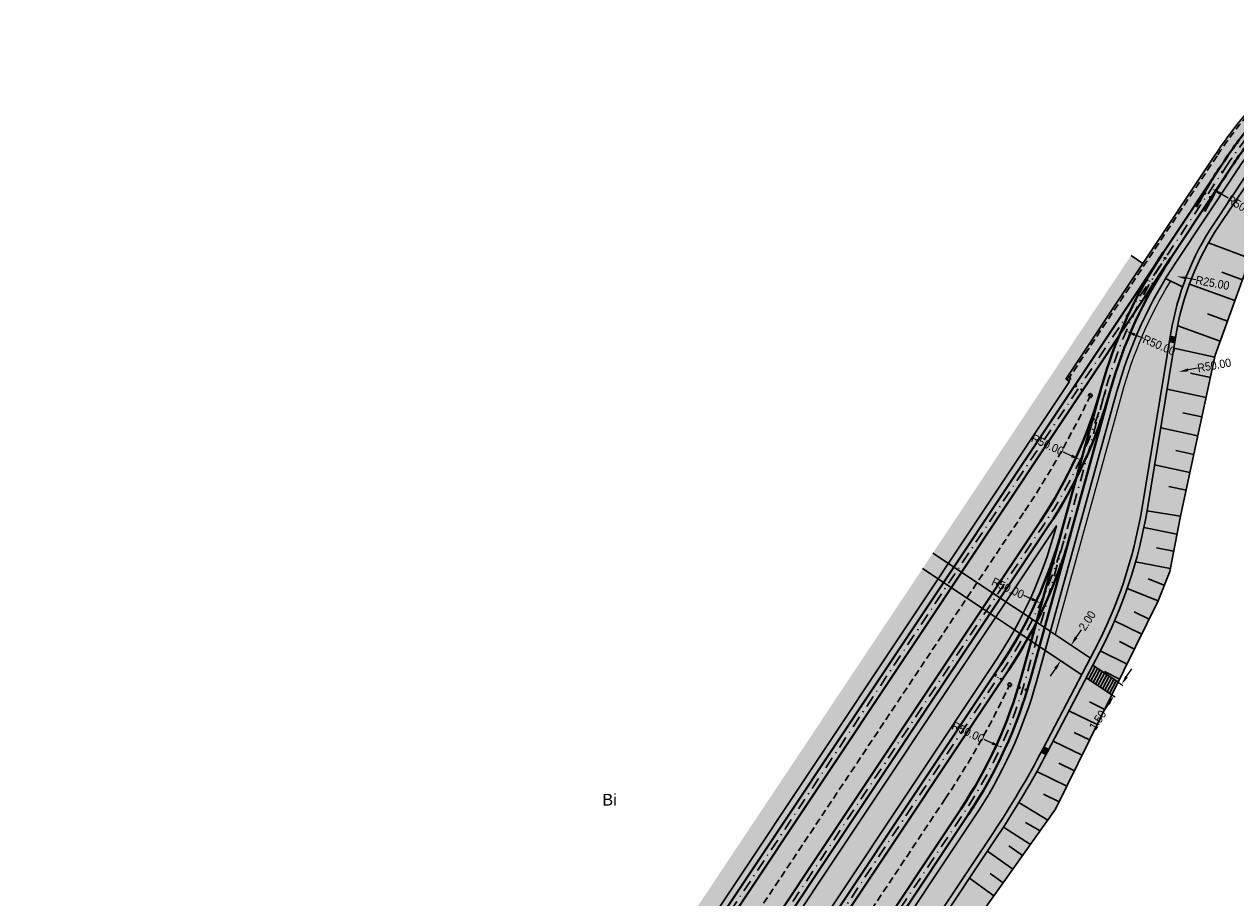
# Model space of a CAD drawing. Header units: metres. Extents: x 6603615 to 6604581, y 5739741 to 5740610.
# Tile 10 of 14: x 6603999 to 6604129, y 5739937 to 5740030. Entities that reach past the tile are written whole.
import ezdxf
from ezdxf.enums import TextEntityAlignment as Align

# ---------------------------------------------------------------- set-up
doc = ezdxf.new("R2010")
doc.units = ezdxf.units.M
doc.linetypes.add('DASHDOT', pattern=[25.4, 12.7, -6.35, 0, -6.35])
doc.linetypes.add('HIDDEN', pattern=[0.375, 0.25, -0.125])
for name, color, linetype, lineweight in [('_działki', 3, 'Continuous', 40), ('HECZ_ZIELEŃ_ZABUDOWA', 73, 'Continuous', 5), ('KRESK_TOR_PP_ZABRUK', 31, 'Continuous', 5), ('M_WPUSTY', 190, 'Continuous', 30), ('OBRZEŻE_BET_8X40', 236, 'Continuous', 30), ('ODW_DRENAZ', 5, 'HIDDEN', 30), ('ODW_DRENAZ_NAJN', 5, 'HIDDEN', 30), ('ODW_SKRZYNKI', 5, 'Continuous', 13), ('OSIE_TORU', 10, 'DASHDOT', 30), ('PROJ. KORYTKO MULDOWE SZER 50 CM', 150, 'Continuous', 30), ('SKARPY', 96, 'Continuous', 30), ('szyny 60R2', 14, 'Continuous', 40), ('T_ODW_ZWROTNIC', 180, 'Continuous', 35), ('zwrotnica R50m', 140, 'Continuous', 40)]:
    doc.layers.add(name, color=color, linetype=linetype, lineweight=lineweight)
for name, color, linetype, lineweight, true_color in [('GESUZY_O', 7, 'Continuous', 18, 0x008000), ('HECZ_CHODNIK_KOSTKA', 7, 'Continuous', 5, 0xfaf9b8), ('HECZ_PŁYTY_BET_50X50', 7, 'Continuous', 5, 0xfaf9b8), ('HECZ_ZIELEN', 7, 'Continuous', 0, 0xd6ffd6)]:
    doc.layers.add(name, color=color, linetype=linetype, lineweight=lineweight, true_color=true_color)
doc.layers.add('KRESK_TOR_KLAS_PODKŁAD', color=38, linetype='Continuous', lineweight=15, transparency=0.55)
doc.layers.add('WYMIARY', color=7, linetype='Continuous')
doc.styles.add('Arial', font='arial.ttf')
doc.styles.add('wym500', font='arial.ttf', dxfattribs={"width": 0.9, "height": 0.9})
doc.dimstyles.new('500', dxfattribs={"dimtxt": 0.9, "dimasz": 1, "dimexe": 0.18, "dimexo": 0, "dimgap": 0.09, "dimtad": 0, "dimzin": 0, "dimdsep": 46, "dimtxsty": 'wym500', "dimcen": 0.25, "dimclrd": 256, "dimclre": 256, "dimclrt": 256, "dimaunit": 2, "dimadec": 7, "dimazin": 0, "dimtfac": 1, "dimtofl": 0, "dimtmove": 0, "dimatfit": 3, "dimfxl": 0.18, "dimtolj": 1, "dimtzin": 0, "dimlwd": -1, "dimlwe": -1, "dimarcsym": 0})
pattern_1 = [(60, (0, 0), (-0.238124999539, 0.412444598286), [0.238125, -0.238125]), (120, (0, 0), (-0.476249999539, 2.66e-10), [0.238125, -0.238125]), (0, (-0.11906, 0.20622), (0.238125, 0.41244459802), [0.238125, -0.238125])]

# ---------------------------------------------------------------- blocks, each defined once
blk = doc.blocks.new('A$C8469fa7e')
at = {"layer": 'GESUZY_O', "color": 3, "linetype": 'Continuous', "lineweight": 30, "style": 'Arial'}
blk.add_text('Bi', height=1.25, rotation=360, dxfattribs=at).set_placement((6604062.01, 5739946.46), align=Align.CENTER)
blk = doc.blocks.new('*D70')
at = {"layer": 'Defpoints', "color": 0, "linetype": 'ByBlock', "transparency": 16777216}
for p in [(6604058.47, 5739973.52), (6604103.94, 5739952.73)]:
    blk.add_point(p, dxfattribs=at)
at = {"layer": 'WYMIARY', "linetype": 'ByBlock', "transparency": 16777216}
blk.add_line((6604102.12, 5739953.56), (6604103.03, 5739953.14), dxfattribs=at)
blk.add_solid([(6604103.1, 5739953.29), (6604102.96, 5739952.99), (6604103.94, 5739952.73)], dxfattribs=at)
at = {"layer": 'WYMIARY', "linetype": 'ByBlock', "transparency": 16777216, "insert": (6604100.44, 5739954.32), "char_height": 0.9, "attachment_point": 5, "rotation": 335.4251, "style": 'wym500'}
blk.add_mtext('\\A1;R50.00', dxfattribs=at)
blk = doc.blocks.new('*D77')
at = {"layer": 'Defpoints', "color": 0, "linetype": 'ByBlock', "transparency": 16777216}
for p in [(6604126.6, 5740012.55), (6604169.56, 5739986.97)]:
    blk.add_point(p, dxfattribs=at)
at = {"layer": 'WYMIARY', "linetype": 'ByBlock', "transparency": 16777216}
blk.add_line((6604128.32, 5740011.53), (6604127.46, 5740012.04), dxfattribs=at)
blk.add_solid([(6604127.55, 5740012.18), (6604127.37, 5740011.9), (6604126.6, 5740012.55)], dxfattribs=at)
at = {"layer": 'WYMIARY', "linetype": 'ByBlock', "transparency": 16777216, "insert": (6604129.9, 5740010.58), "char_height": 0.9, "attachment_point": 5, "rotation": 329.2214, "style": 'wym500'}
blk.add_mtext('\\A1;R50.00', dxfattribs=at)
blk = doc.blocks.new('*D78')
at = {"layer": 'Defpoints', "color": 0, "linetype": 'ByBlock', "transparency": 16777216}
for p in [(6604122.87, 5740003.15), (6604147.46, 5739998.66)]:
    blk.add_point(p, dxfattribs=at)
at = {"layer": 'WYMIARY', "linetype": 'ByBlock', "transparency": 16777216}
blk.add_line((6604124.84, 5740002.8), (6604123.85, 5740002.97), dxfattribs=at)
blk.add_solid([(6604123.88, 5740003.14), (6604123.82, 5740002.81), (6604122.87, 5740003.15)], dxfattribs=at)
at = {"layer": 'WYMIARY', "linetype": 'ByBlock', "transparency": 16777216, "insert": (6604126.65, 5740002.46), "char_height": 0.9, "attachment_point": 5, "rotation": 349.6365, "style": 'wym500'}
blk.add_mtext('\\A1;R25.00', dxfattribs=at)
blk = doc.blocks.new('*D79')
at = {"layer": 'Defpoints', "color": 0, "linetype": 'ByBlock', "transparency": 16777216}
for p in [(6604172.27, 5740001.77), (6604123.05, 5739992.95)]:
    blk.add_point(p, dxfattribs=at)
at = {"layer": 'WYMIARY', "linetype": 'ByBlock', "transparency": 16777216}
blk.add_line((6604125.02, 5739993.31), (6604124.03, 5739993.13), dxfattribs=at)
blk.add_solid([(6604124.01, 5739993.3), (6604124.06, 5739992.97), (6604123.05, 5739992.95)], dxfattribs=at)
at = {"layer": 'WYMIARY', "linetype": 'ByBlock', "transparency": 16777216, "insert": (6604126.83, 5739993.63), "char_height": 0.9, "attachment_point": 5, "rotation": 10.1577, "style": 'wym500'}
blk.add_mtext('\\A1;R50.00', dxfattribs=at)
blk = doc.blocks.new('*D80')
at = {"layer": 'Defpoints', "color": 0, "linetype": 'ByBlock', "transparency": 16777216}
for p in [(6604067.01, 5740004.38), (6604112.45, 5739983.51)]:
    blk.add_point(p, dxfattribs=at)
at = {"layer": 'WYMIARY', "linetype": 'ByBlock', "transparency": 16777216}
blk.add_line((6604110.63, 5739984.35), (6604111.54, 5739983.93), dxfattribs=at)
blk.add_solid([(6604111.61, 5739984.08), (6604111.47, 5739983.78), (6604112.45, 5739983.51)], dxfattribs=at)
at = {"layer": 'WYMIARY', "linetype": 'ByBlock', "transparency": 16777216, "insert": (6604108.96, 5739985.12), "char_height": 0.9, "attachment_point": 5, "rotation": 335.3287, "style": 'wym500'}
blk.add_mtext('\\A1;R50.00', dxfattribs=at)
blk = doc.blocks.new('*D81')
at = {"layer": 'Defpoints', "color": 0, "linetype": 'ByBlock', "transparency": 16777216}
for p in [(6604062.74, 5739988.95), (6604108.21, 5739968.16)]:
    blk.add_point(p, dxfattribs=at)
at = {"layer": 'WYMIARY', "linetype": 'ByBlock', "transparency": 16777216}
blk.add_line((6604106.39, 5739968.99), (6604107.3, 5739968.57), dxfattribs=at)
blk.add_solid([(6604107.37, 5739968.73), (6604107.23, 5739968.42), (6604108.21, 5739968.16)], dxfattribs=at)
at = {"layer": 'WYMIARY', "linetype": 'ByBlock', "transparency": 16777216, "insert": (6604104.71, 5739969.76), "char_height": 0.9, "attachment_point": 5, "rotation": 335.4251, "style": 'wym500'}
blk.add_mtext('\\A1;R50.00', dxfattribs=at)
blk = doc.blocks.new('*D82')
at = {"layer": 'Defpoints', "color": 0, "linetype": 'ByBlock', "transparency": 16777216}
for p in [(6604117.39, 5739997.3), (6604163.39, 5739977.7)]:
    blk.add_point(p, dxfattribs=at)
at = {"layer": 'WYMIARY', "linetype": 'ByBlock', "transparency": 16777216}
blk.add_line((6604119.23, 5739996.51), (6604118.31, 5739996.91), dxfattribs=at)
blk.add_solid([(6604118.37, 5739997.06), (6604118.24, 5739996.75), (6604117.39, 5739997.3)], dxfattribs=at)
at = {"layer": 'WYMIARY', "linetype": 'ByBlock', "transparency": 16777216, "insert": (6604120.92, 5739995.79), "char_height": 0.9, "attachment_point": 5, "rotation": 336.9213, "style": 'wym500'}
blk.add_mtext('\\A1;R50.00', dxfattribs=at)
blk = doc.blocks.new('zwr50')
at = {"layer": 'T_ODW_ZWROTNIC'}
for centre in [(-2.99, 1.61), (-2.66, 2.27), (-0.13, 0.63)]:
    blk.add_circle(centre, 0.06, dxfattribs=at)
at = {"layer": 'zwrotnica R50m'}
for p, q in [((0.45, 0.89), (-4, 3.16)), ((0, 0), (-4.45, 2.27))]:
    blk.add_line(p, q, dxfattribs=at)
for radius in [50.5, 49.5]:
    blk.add_arc((-22.5, -44.09), radius, 62.9595, 68.7469, dxfattribs=at)
blk = doc.blocks.new('skrzynka-odw-szyny')
blk.add_lwpolyline([(0.07, 0.21), (0.07, 0), (-0.08, 0), (-0.08, 0.21)], close=True)
at = {"linetype": 'HIDDEN', "ltscale": 0.2}
blk.add_circle((0, 0.07), 0.054, dxfattribs=at)
blk = doc.blocks.new('WPUST')
at = {"layer": 'M_WPUSTY'}
h = blk.add_hatch(color=256, dxfattribs=at)
h.dxf.hatch_style = 1
h.paths.add_polyline_path([(0.54, 0.48), (-0.06, 0.4), (0, 0), (0.59, 0.08)])
blk.add_lwpolyline([(0.54, 0.48), (-0.06, 0.4), (0, 0), (0.59, 0.08), (0.54, 0.48)], close=True, dxfattribs=at)
blk = doc.blocks.new('*D252')
at = {"layer": 'Defpoints', "color": 0, "linetype": 'ByBlock', "transparency": 16777216}
for p in [(6604111.48, 5739963.64), (6604111.77, 5739963.44), (6604110.66, 5739961.78)]:
    blk.add_point(p, dxfattribs=at)
at = {"layer": 'WYMIARY', "linetype": 'ByBlock', "transparency": 16777216}
for p, q in [((6604112.03, 5739964.47), (6604112.59, 5739965.3)), ((6604111.77, 5739963.44), (6604111.33, 5739963.74)), ((6604110.66, 5739961.78), (6604110.22, 5739962.07)), ((6604109.82, 5739961.14), (6604109.26, 5739960.31))]:
    blk.add_line(p, q, dxfattribs=at)
for points in [[(6604111.89, 5739964.56), (6604112.17, 5739964.38), (6604111.48, 5739963.64)], [(6604109.68, 5739961.23), (6604109.95, 5739961.05), (6604110.37, 5739961.97)]]:
    blk.add_solid(points, dxfattribs=at)
at = {"layer": 'WYMIARY', "linetype": 'ByBlock', "transparency": 16777216, "insert": (6604113.22, 5739966.26), "char_height": 0.9, "attachment_point": 5, "rotation": 56.3277, "style": 'wym500'}
blk.add_mtext('\\A1;2.00', dxfattribs=at)
blk = doc.blocks.new('*D253')
at = {"layer": 'Defpoints', "color": 0, "linetype": 'ByBlock', "transparency": 16777216}
for p in [(6604116.52, 5739959.68), (6604115.69, 5739958.43), (6604116.06, 5739958.19)]:
    blk.add_point(p, dxfattribs=at)
at = {"layer": 'WYMIARY', "linetype": 'ByBlock', "transparency": 16777216}
for p, q in [((6604117.44, 5739960.27), (6604118, 5739961.1)), ((6604116.52, 5739959.68), (6604117.04, 5739959.33)), ((6604115.69, 5739958.43), (6604116.21, 5739958.09)), ((6604115.5, 5739957.35), (6604114.95, 5739956.52))]:
    blk.add_line(p, q, dxfattribs=at)
for points in [[(6604117.3, 5739960.36), (6604117.58, 5739960.17), (6604116.89, 5739959.43)], [(6604115.36, 5739957.45), (6604115.64, 5739957.26), (6604116.06, 5739958.19)]]:
    blk.add_solid(points, dxfattribs=at)
at = {"layer": 'WYMIARY', "linetype": 'ByBlock', "transparency": 16777216, "insert": (6604114.34, 5739955.6), "char_height": 0.9, "attachment_point": 5, "rotation": 56.3277, "style": 'wym500'}
blk.add_mtext('\\A1;1.50', dxfattribs=at)

msp = doc.modelspace()

# ---------------------------------------------------------------- hatches: boundary and pattern name
at = {"layer": 'HECZ_CHODNIK_KOSTKA'}
h = msp.add_hatch(color=256, dxfattribs=at)
h.dxf.hatch_style = 1
h.paths.add_polyline_path([(6604126.815, 5740008.839), (6604130.25, 5740013.994, -0.0261859), (6604133.232, 5740017.999, -0.2421184), (6604152.332, 5740026.149, -0.0261859), (6604157.287, 5740025.531), (6604161.83, 5740024.72, -0.0261875), (6604166.692, 5740023.587, -0.3230478), (6604184.517, 5740000.838, -0.0261874), (6604184.454, 5739995.845), (6604184.302, 5739993.517, 0.0586364), (6604184.939, 5739981.309), (6604186.739, 5739970.772, -0.0586364), (6604187.32, 5739959.638), (6604186.602, 5739948.609), (6604187.699, 5739948.538), (6604188.418, 5739959.567, 0.0586364), (6604187.824, 5739970.958), (6604186.023, 5739981.494, -0.0586364), (6604185.4, 5739993.446), (6604185.552, 5739995.774, 0.0261874), (6604185.616, 5740000.881, 0.3230477), (6604166.998, 5740024.644, 0.0261875), (6604162.023, 5740025.803), (6604157.48, 5740026.613, 0.0261859), (6604152.411, 5740027.246, 0.2421184), (6604132.385, 5740018.701, 0.0261859), (6604129.334, 5740014.604), (6604128.946, 5740014.022), (6604122.773, 5740004.755, 0.011105), (6604121.611, 5740002.925), (6604123.443, 5740002.052, -0.0634078)])
h = msp.add_hatch(color=256, dxfattribs=at)
h.dxf.hatch_style = 1
h.paths.add_polyline_path([(6604113.809, 5739961.485), (6604113.109, 5739960.149), (6604115.852, 5739958.321), (6604116.521, 5739959.678)])
at = {"layer": 'HECZ_PŁYTY_BET_50X50'}
h = msp.add_hatch(color=256, dxfattribs=at)
h.dxf.hatch_style = 1
edge = h.paths.add_edge_path()
edge.add_line((6604109.264, 5739965.113), (6604109.772, 5739964.775))
edge.add_line((6604109.772, 5739964.775), (6604116.914, 5739990.567))
edge.add_arc((6604163.383, 5739977.699), 48.218, 148.80434, 164.5229, ccw=False)
edge.add_line((6604122.137, 5740002.675), (6604121.611, 5740002.925))
edge.add_arc((6604163.385, 5739977.699), 48.8, 148.87268, 164.52257)
edge.add_line((6604116.355, 5739990.721), (6604109.264, 5739965.113))
h = msp.add_hatch(color=256, dxfattribs=at)
h.dxf.hatch_style = 1
h.paths.add_polyline_path([(6604109.374, 5739974.579, 0.007208), (6604109.769, 5739975.93), (6604109.908, 5739976.432, -0.0025414), (6604109.621, 5739975.997), (6604104.49, 5739968.294), (6604104.972, 5739967.973)])
h = msp.add_hatch(color=256, dxfattribs=at)
h.dxf.hatch_style = 1
h.paths.add_polyline_path([(6604109.374, 5739974.579, 0.007208), (6604109.769, 5739975.93), (6604109.908, 5739976.432, -0.0025414), (6604109.621, 5739975.997), (6604104.49, 5739968.294), (6604104.972, 5739967.973)])
h = msp.add_hatch(color=256, dxfattribs=at)
h.dxf.hatch_style = 1
h.paths.add_polyline_path([(6604098.331, 5739972.397), (6604096.667, 5739973.506), (6604095.558, 5739971.842), (6604097.222, 5739970.733)])
h = msp.add_hatch(color=256, dxfattribs=at)
h.dxf.hatch_style = 1
h.paths.add_polyline_path([(6604106.35, 5739967.055), (6604104.49, 5739968.294), (6604103.381, 5739966.63), (6604105.411, 5739965.277, 0.0103003)])
h = msp.add_hatch(color=256, dxfattribs=at)
h.dxf.hatch_style = 1
h.paths.add_polyline_path([(6604103.863, 5739966.308), (6604103.381, 5739966.63), (6604042.423, 5739875.131), (6604042.988, 5739874.934)])
h = msp.add_hatch(color=256, dxfattribs=at)
h.dxf.hatch_style = 1
h.paths.add_polyline_path([(6604103.863, 5739966.308), (6604103.381, 5739966.63), (6604042.423, 5739875.131), (6604042.988, 5739874.934)])
h = msp.add_hatch(color=256, dxfattribs=at)
h.dxf.hatch_style = 1
h.paths.add_polyline_path([(6604109.264, 5739965.113), (6604108.702, 5739963.085), (6604112.623, 5739960.472), (6604113.557, 5739962.253)])
h = msp.add_hatch(color=256, dxfattribs=at)
h.dxf.hatch_style = 1
h.paths.add_polyline_path([(6604101.558, 5739944.811, 0.0795573), (6604108.367, 5739959.702), (6604109.21, 5739962.746), (6604108.702, 5739963.085), (6604107.809, 5739959.857, -0.0795573), (6604101.075, 5739945.133), (6604052.176, 5739871.734), (6604052.741, 5739871.537)])
at = {"layer": 'HECZ_ZIELEN'}
h = msp.add_hatch(color=256, dxfattribs=at)
h.dxf.hatch_style = 1
edge = h.paths.add_edge_path()
edge.add_line((6604130.686, 5740005.061), (6604136.567, 5740012.774))
edge.add_line((6604136.567, 5740012.774), (6604148.379, 5740018.721))
edge.add_line((6604148.379, 5740018.721), (6604154.299, 5740018.762))
edge.add_line((6604154.299, 5740018.762), (6604165.062, 5740017.009))
edge.add_line((6604165.062, 5740017.009), (6604173.037, 5740012.601))
edge.add_line((6604173.037, 5740012.601), (6604179.465, 5740004.812))
edge.add_line((6604179.465, 5740004.812), (6604180.024, 5739987.332))
edge.add_line((6604180.024, 5739987.332), (6604181.283, 5739978.84))
edge.add_line((6604181.283, 5739978.84), (6604184.389, 5739970.044))
edge.add_line((6604184.389, 5739970.044), (6604186.835, 5739963.509))
edge.add_arc((6604139.721, 5739962.738), 47.12, 0.9368, 9.69659)
edge.add_line((6604186.168, 5739970.675), (6604184.367, 5739981.211))
edge.add_arc((6604236.492, 5739990.118), 52.88, 176.27349, 189.69659, ccw=False)
edge.add_line((6604183.724, 5739993.555), (6604183.875, 5739995.883))
edge.add_arc((6604136.855, 5739998.945), 47.12, 356.27349, 362.27459)
edge.add_arc((6604159.837, 5739999.858), 24.12, 2.27459, 73.48189)
edge.add_arc((6604153.454, 5739977.764), 47.117, 73.67904, 79.88593)
edge.add_line((6604161.728, 5740024.149), (6604157.186, 5740024.959))
edge.add_arc((6604148.911, 5739978.572), 47.12, 79.88593, 85.98861)
edge.add_arc((6604150.704, 5740003.507), 22.12, 86.10263, 140.32769)
edge.add_arc((6604169.947, 5739987.548), 47.12, 140.32769, 146.3277)
edge.add_line((6604130.732, 5740013.673), (6604130.344, 5740013.09))
edge.add_line((6604130.344, 5740013.09), (6604127.298, 5740008.517))
edge.add_arc((6604151.782, 5739992.206), 29.42, 146.3277, 170.61228)
edge.add_line((6604122.756, 5739997.005), (6604119.627, 5739978.078))
edge.add_arc((6604069.724, 5739986.329), 50.58, 332.3398, 350.61228, ccw=False)
edge.add_line((6604114.524, 5739962.848), (6604113.809, 5739961.485))
edge.add_line((6604113.809, 5739961.485), (6604116.521, 5739959.678))
edge.add_line((6604116.521, 5739959.678), (6604120.817, 5739968.401))
edge.add_line((6604120.817, 5739968.401), (6604122.117, 5739971.86))
edge.add_line((6604122.117, 5739971.86), (6604123.202, 5739977.46))
edge.add_line((6604123.202, 5739977.46), (6604126.94, 5739994.735))
edge.add_line((6604126.94, 5739994.735), (6604130.686, 5740005.061))
h = msp.add_hatch(color=256, dxfattribs=at)
h.dxf.hatch_style = 1
edge = h.paths.add_edge_path()
edge.add_line((6604109.813, 5739946.059), (6604115.852, 5739958.321))
edge.add_line((6604115.852, 5739958.321), (6604113.109, 5739960.149))
edge.add_line((6604113.109, 5739960.149), (6604108.954, 5739952.221))
edge.add_arc((6604019.868, 5739998.913), 100.58, 326.32769, 332.3398, ccw=False)
edge.add_line((6604103.573, 5739943.147), (6604062.309, 5739881.209))
edge.add_line((6604062.309, 5739881.209), (6604073.129, 5739894.853))
edge.add_line((6604073.129, 5739894.853), (6604079.702, 5739903.98))
edge.add_line((6604079.702, 5739903.98), (6604094.169, 5739924.053))
edge.add_line((6604094.169, 5739924.053), (6604109.813, 5739946.059))
at = {"layer": 'HECZ_ZIELEŃ_ZABUDOWA'}
h = msp.add_hatch(color=256, dxfattribs=at)
h.dxf.hatch_style = 1
h.paths.add_polyline_path([(6604111.311, 5739991.881), (6604110.92, 5739992.141), (6604119.183, 5740004.543), (6604117.91, 5740005.392), (6604096.667, 5739973.506), (6604098.331, 5739972.397)])
h = msp.add_hatch(color=256, dxfattribs=at)
h.dxf.hatch_style = 1
edge = h.paths.add_edge_path()
edge.add_arc((6604069.724, 5739986.329), 50, 332.3398, 350.61228)
edge.add_line((6604119.054, 5739978.173), (6604122.183, 5739997.099))
edge.add_arc((6604151.782, 5739992.206), 30, 160.84026, 170.61228, ccw=False)
edge.add_line((6604123.443, 5740002.052), (6604122.137, 5740002.675))
edge.add_arc((6604163.385, 5739977.699), 48.22, 148.80467, 164.52257)
edge.add_line((6604116.914, 5739990.567), (6604109.772, 5739964.775))
edge.add_line((6604109.772, 5739964.775), (6604113.557, 5739962.253))
edge.add_line((6604113.557, 5739962.253), (6604114.01, 5739963.117))
h = msp.add_hatch(color=256, dxfattribs=at)
h.dxf.hatch_style = 1
h.paths.add_polyline_path([(6604106.35, 5739967.055, 0.0416158), (6604109.374, 5739974.579), (6604104.972, 5739967.973)])
h = msp.add_hatch(color=256, dxfattribs=at)
h.dxf.hatch_style = 1
h.paths.add_polyline_path([(6604106.35, 5739967.055, 0.0416158), (6604109.374, 5739974.579), (6604104.972, 5739967.973)])
h = msp.add_hatch(color=256, dxfattribs=at)
h.dxf.hatch_style = 1
edge = h.paths.add_edge_path()
edge.add_line((6604097.222, 5739970.733), (6604095.558, 5739971.842))
edge.add_line((6604095.558, 5739971.842), (6604036.353, 5739882.975))
edge.add_line((6604036.353, 5739882.975), (6604033.317, 5739878.303))
edge.add_line((6604033.317, 5739878.303), (6604035.605, 5739877.505))
edge.add_arc((6604081.459, 5739854.727), 51.2, 146.32769, 153.58409, ccw=False)
edge.add_line((6604038.85, 5739883.115), (6604097.222, 5739970.733))
h = msp.add_hatch(color=256, dxfattribs=at)
h.dxf.hatch_style = 1
h.paths.add_polyline_path([(6604103.351, 5739961.896, 0.0202933), (6604105.411, 5739965.277), (6604103.863, 5739966.308), (6604042.988, 5739874.934), (6604045.833, 5739873.943, -0.0469033), (6604050.378, 5739882.382)])
h = msp.add_hatch(color=256, dxfattribs=at)
h.dxf.hatch_style = 1
h.paths.add_polyline_path([(6604103.351, 5739961.896, 0.0202933), (6604105.411, 5739965.277), (6604103.863, 5739966.308), (6604042.988, 5739874.934), (6604045.833, 5739873.943, -0.0469033), (6604050.378, 5739882.382)])
h = msp.add_hatch(color=256, dxfattribs=at)
h.dxf.hatch_style = 1
edge = h.paths.add_edge_path()
edge.add_arc((6604019.868, 5739998.913), 100, 326.32769, 332.3398)
edge.add_line((6604108.44, 5739952.49), (6604112.623, 5739960.472))
edge.add_line((6604112.623, 5739960.472), (6604109.21, 5739962.746))
edge.add_line((6604109.21, 5739962.746), (6604108.367, 5739959.702))
edge.add_arc((6604058.465, 5739973.52), 51.78, 326.32769, 344.52257, ccw=False)
edge.add_line((6604101.558, 5739944.811), (6604052.741, 5739871.537))
edge.add_line((6604052.741, 5739871.537), (6604054.711, 5739870.851))
edge.add_line((6604054.711, 5739870.851), (6604061.074, 5739880.401))
edge.add_line((6604061.074, 5739880.401), (6604103.091, 5739943.469))
at = {"layer": 'KRESK_TOR_KLAS_PODKŁAD'}
h = msp.add_hatch(dxfattribs=at)
h.set_pattern_fill('TRIANG', color=256, scale=0.05)
h.set_pattern_definition(pattern_1)
edge = h.paths.add_edge_path()
edge.add_arc((6604163.385, 5739977.699), 48.8, 146.32769, 164.52257, ccw=False)
edge.add_line((6604122.773, 5740004.755), (6604128.946, 5740014.022))
edge.add_line((6604128.946, 5740014.022), (6604129.334, 5740014.604))
edge.add_arc((6604169.947, 5739987.548), 48.8, 140.32769, 146.3277, ccw=False)
edge.add_line((6604132.385, 5740018.701), (6604130.176, 5740020.533))
edge.add_arc((6604169.947, 5739987.548), 51.67, 140.32769, 146.32769)
edge.add_line((6604126.946, 5740016.196), (6604110.92, 5739992.141))
edge.add_line((6604110.92, 5739992.141), (6604111.311, 5739991.881))
edge.add_line((6604111.311, 5739991.881), (6604098.331, 5739972.397))
edge.add_line((6604098.331, 5739972.397), (6604104.49, 5739968.294))
edge.add_line((6604104.49, 5739968.294), (6604109.621, 5739975.997))
edge.add_arc((6604067.012, 5740004.385), 51.2, 326.32769, 326.91013)
edge.add_line((6604109.908, 5739976.432), (6604109.769, 5739975.93))
edge.add_arc((6604062.738, 5739988.952), 48.8, 333.33851, 344.52257, ccw=False)
edge.add_line((6604106.35, 5739967.055), (6604109.264, 5739965.113))
edge.add_line((6604109.264, 5739965.113), (6604116.355, 5739990.721))
h = msp.add_hatch(dxfattribs=at)
h.set_pattern_fill('TRIANG', color=256, scale=0.05)
h.set_pattern_definition(pattern_1)
edge = h.paths.add_edge_path()
edge.add_arc((6604081.459, 5739854.727), 51.2, 146.32769, 153.58409)
edge.add_line((6604035.605, 5739877.505), (6604042.423, 5739875.131))
edge.add_line((6604042.423, 5739875.131), (6604103.381, 5739966.63))
edge.add_line((6604103.381, 5739966.63), (6604097.222, 5739970.733))
edge.add_line((6604097.222, 5739970.733), (6604038.85, 5739883.115))
h = msp.add_hatch(dxfattribs=at)
h.set_pattern_fill('TRIANG', color=256, scale=0.05)
h.set_pattern_definition(pattern_1)
edge = h.paths.add_edge_path()
edge.add_arc((6604092.987, 5739853.995), 51.2, 146.32769, 157.06926)
edge.add_line((6604045.833, 5739873.943), (6604052.176, 5739871.734))
edge.add_line((6604052.176, 5739871.734), (6604101.075, 5739945.133))
edge.add_arc((6604058.465, 5739973.52), 51.2, 326.32769, 344.52257)
edge.add_line((6604107.809, 5739959.857), (6604108.702, 5739963.085))
edge.add_line((6604108.702, 5739963.085), (6604105.411, 5739965.277))
edge.add_arc((6604062.738, 5739988.952), 48.8, 326.32769, 330.97795, ccw=False)
edge.add_line((6604103.351, 5739961.896), (6604050.378, 5739882.382))
at = {"layer": 'KRESK_TOR_PP_ZABRUK'}
h = msp.add_hatch(color=256, dxfattribs=at)
h.dxf.hatch_style = 1
h.paths.add_polyline_path([(6604098.331, 5739972.397), (6604097.222, 5739970.733), (6604103.381, 5739966.63), (6604104.49, 5739968.294)])
h = msp.add_hatch(color=256, dxfattribs=at)
h.dxf.hatch_style = 1
h.paths.add_polyline_path([(6604109.264, 5739965.113), (6604106.35, 5739967.055, -0.0103003), (6604105.411, 5739965.277), (6604108.702, 5739963.085)])
at = {"layer": 'PROJ. KORYTKO MULDOWE SZER 50 CM', "linetype": 'ByBlock'}
h = msp.add_hatch(color=256, dxfattribs=at)
h.dxf.hatch_style = 1
h.paths.add_polyline_path([(6604119.627, 5739978.078), (6604122.756, 5739997.005, -0.1063599), (6604127.298, 5740008.517), (6604130.344, 5740013.09), (6604130.732, 5740013.673, -0.0261859), (6604133.678, 5740017.629, -0.2421184), (6604152.291, 5740025.57, -0.0261859), (6604157.185, 5740024.96), (6604161.728, 5740024.149, -0.0261875), (6604166.531, 5740023.03, -0.3230478), (6604183.938, 5740000.815, -0.0261874), (6604183.875, 5739995.883), (6604183.724, 5739993.555, 0.0586364), (6604184.367, 5739981.211), (6604186.168, 5739970.675, -0.0382404), (6604186.835, 5739963.509), (6604187.414, 5739963.518, 0.0382404), (6604186.739, 5739970.772), (6604184.939, 5739981.309, -0.0586364), (6604184.302, 5739993.517), (6604184.454, 5739995.845, 0.0261874), (6604184.517, 5740000.838, 0.3230478), (6604166.692, 5740023.587, 0.0261875), (6604161.83, 5740024.72), (6604157.287, 5740025.531, 0.0261859), (6604152.332, 5740026.149, 0.2421184), (6604133.232, 5740017.999, 0.0261859), (6604130.25, 5740013.994), (6604126.815, 5740008.839, 0.1063599), (6604122.183, 5739997.099), (6604119.054, 5739978.173, -0.0798981), (6604114.01, 5739963.117), (6604108.44, 5739952.49, -0.0262388), (6604103.091, 5739943.469), (6604061.826, 5739881.531), (6604062.309, 5739881.209), (6604103.573, 5739943.147, 0.0262388), (6604108.954, 5739952.221), (6604114.524, 5739962.848, 0.0798981)])

# ---------------------------------------------------------------- linework, layer by layer
at = {"layer": 'HECZ_PŁYTY_BET_50X50', "flags": 128}
msp.add_lwpolyline([(6604122.137, 5740002.675, 0.06869), (6604116.914, 5739990.567), (6604109.772, 5739964.775)], format="xyb", dxfattribs=at)
at = {"layer": 'OBRZEŻE_BET_8X40', "flags": 128}
for points in [[(6604189.945, 5739975.582), (6604188.852, 5739981.978, -0.0586364), (6604188.264, 5739993.259), (6604188.416, 5739995.587, 0.0261874), (6604188.484, 5740000.995, 0.3230495), (6604167.794, 5740027.401, 0.0261859), (6604162.527, 5740028.628), (6604157.984, 5740029.439, 0.0261859), (6604152.617, 5740030.109, 0.2421184), (6604130.176, 5740020.533, 0.0261859), (6604126.946, 5740016.196), (6604110.92, 5739992.141)], [(6604128.946, 5740014.022), (6604129.334, 5740014.604, -0.0261859), (6604132.385, 5740018.701, -0.2421184), (6604152.411, 5740027.246, -0.0261859), (6604157.48, 5740026.613), (6604162.023, 5740025.803, -0.0261859), (6604166.998, 5740024.644, -0.3230495), (6604185.616, 5740000.881, -0.0261874), (6604185.552, 5739995.774), (6604185.4, 5739993.446, 0.0586364), (6604186.023, 5739981.494), (6604187.824, 5739970.958, -0.0586364), (6604188.418, 5739959.567), (6604187.699, 5739948.538)], [(6604030.198, 5739838.994, 0.0810475), (6604037.192, 5739845.087, 0.0261859), (6604040.556, 5739849.603), (6604061.074, 5739880.401), (6604103.091, 5739943.469, 0.0262388), (6604108.44, 5739952.49), (6604114.01, 5739963.117, 0.0798981), (6604119.054, 5739978.173), (6604122.183, 5739997.099, -0.1063599), (6604126.815, 5740008.839), (6604130.25, 5740013.994, -0.0261859), (6604133.232, 5740017.999, -0.2421184), (6604152.332, 5740026.149, -0.0261859), (6604157.287, 5740025.531), (6604161.83, 5740024.72, -0.0261859), (6604166.692, 5740023.587, -0.3230495), (6604184.517, 5740000.838, -0.0261874), (6604184.454, 5739995.845), (6604184.302, 5739993.517, 0.0586364), (6604184.939, 5739981.309), (6604186.739, 5739970.772, -0.0586364), (6604187.32, 5739959.638), (6604186.602, 5739948.609)], [(6604128.946, 5740014.022), (6604122.773, 5740004.755, 0.0795573), (6604116.355, 5739990.721), (6604107.809, 5739959.857, -0.0795573), (6604101.075, 5739945.133), (6604038.392, 5739851.045, -0.0261859), (6604035.191, 5739846.746, -0.1208395), (6604025.164, 5739839.314)], [(6604111.311, 5739991.881), (6604038.85, 5739883.115, 0.0732714), (6604032.473, 5739869.62)], [(6604044.001, 5739868.887, -0.0732737), (6604050.378, 5739882.382), (6604103.351, 5739961.896, 0.0795573), (6604109.769, 5739975.93), (6604109.908, 5739976.432, -0.0025413), (6604109.621, 5739975.997), (6604026.864, 5739851.778, -0.0261859), (6604023.663, 5739847.479, -0.1189775), (6604013.813, 5739840.122)]]:
    msp.add_lwpolyline(points, format="xyb", dxfattribs=at)
for points in [[(6604119.183, 5740004.543), (6604117.91, 5740005.392)], [(6604121.611, 5740002.925), (6604123.443, 5740002.052)], [(6604111.311, 5739991.881), (6604110.92, 5739992.141)], [(6604096.667, 5739973.506), (6604098.331, 5739972.397)], [(6604098.331, 5739972.397), (6604104.49, 5739968.294)], [(6604097.222, 5739970.733), (6604095.558, 5739971.842)], [(6604097.222, 5739970.733), (6604103.381, 5739966.63)], [(6604104.49, 5739968.294), (6604106.35, 5739967.055)], [(6604106.35, 5739967.055), (6604109.264, 5739965.113)], [(6604105.411, 5739965.277), (6604103.381, 5739966.63)], [(6604108.702, 5739963.085), (6604105.411, 5739965.277)], [(6604109.264, 5739965.113), (6604113.557, 5739962.253)], [(6604112.623, 5739960.472), (6604108.702, 5739963.085)], [(6604113.809, 5739961.485), (6604113.109, 5739960.149)], [(6604114.06, 5739961.317), (6604113.36, 5739959.981)], [(6604114.311, 5739961.15), (6604113.611, 5739959.814)], [(6604113.809, 5739961.485), (6604116.521, 5739959.678)], [(6604114.562, 5739960.983), (6604113.862, 5739959.647)], [(6604114.813, 5739960.816), (6604114.113, 5739959.48)], [(6604115.064, 5739960.648), (6604114.364, 5739959.312)], [(6604115.315, 5739960.481), (6604114.615, 5739959.145)], [(6604113.109, 5739960.149), (6604115.852, 5739958.321)], [(6604115.566, 5739960.314), (6604114.866, 5739958.978)], [(6604115.817, 5739960.147), (6604115.117, 5739958.811)], [(6604116.068, 5739959.979), (6604115.368, 5739958.643)], [(6604116.319, 5739959.812), (6604115.619, 5739958.476)]]:
    msp.add_lwpolyline(points, dxfattribs=at)
at = {"layer": 'ODW_DRENAZ', "ltscale": 3}
for points in [[(6604189.28, 5739978.169), (6604188.635, 5739981.941, -0.0586364), (6604188.044, 5739993.273), (6604188.196, 5739995.601, 0.0261874), (6604188.264, 5740000.987, 0.3230495), (6604167.733, 5740027.19, 0.0261859), (6604162.488, 5740028.412), (6604157.945, 5740029.222, 0.0261859), (6604152.601, 5740029.889, 0.2421184), (6604130.345, 5740020.393, 0.0261859), (6604127.129, 5740016.074), (6604111.225, 5739992.202)], [(6604035.026, 5739868.843, -0.0340246), (6604041.097, 5739879.815), (6604106.542, 5739978.049, 0.0356641), (6604113.55, 5739990.39)], [(6604104.898, 5739959.405, -0.0386787), (6604097.996, 5739947.184), (6604052.625, 5739879.082, 0.0340124), (6604046.554, 5739868.11)]]:
    msp.add_lwpolyline(points, format="xyb", dxfattribs=at)
at = {"layer": 'ODW_DRENAZ', "ltscale": 0.1}
for centre in [(6604113.55, 5739990.39), (6604104.898, 5739959.405)]:
    msp.add_circle(centre, 0.212, dxfattribs=at)
at = {"layer": 'ODW_DRENAZ', "ltscale": 0.5}
for centre in [(6604113.55, 5739990.39), (6604104.898, 5739959.405)]:
    msp.add_circle(centre, 0.158, dxfattribs=at)
at = {"layer": 'ODW_DRENAZ_NAJN', "ltscale": 0.1}
msp.add_circle((6604111.225, 5739992.202), 0.212, dxfattribs=at)
at = {"layer": 'ODW_DRENAZ_NAJN', "ltscale": 0.5}
msp.add_circle((6604111.225, 5739992.202), 0.158, dxfattribs=at)
at = {"layer": 'OSIE_TORU', "ltscale": 0.1, "flags": 128}
for points in [[(6604189.615, 5739959.489, 0.0586364), (6604189.006, 5739971.16), (6604187.206, 5739981.696, -0.0586364), (6604186.597, 5739993.368), (6604186.749, 5739995.696, 0.0261874), (6604186.815, 5740000.929, 0.3230495), (6604167.331, 5740025.797, 0.0261859), (6604162.234, 5740026.984), (6604157.691, 5740027.795, 0.0261859), (6604152.497, 5740028.443, 0.2421184), (6604131.461, 5740019.467, 0.0261859), (6604128.336, 5740015.27)], [(6604026.697, 5739853.691, 0.0795573), (6604033.273, 5739868.07, -0.0795573), (6604039.848, 5739882.45), (6604128.336, 5740015.27)], [(6604010.822, 5739838.552, 0.0261859), (6604016.056, 5739838.494, 0.2123931), (6604034.267, 5739847.513, 0.0261859), (6604037.393, 5739851.71), (6604100.076, 5739945.798, 0.0795573), (6604106.652, 5739960.177), (6604115.198, 5739991.042, -0.0795573), (6604121.774, 5740005.421)], [(6603999.295, 5739839.284, 0.0261859), (6604004.528, 5739839.226, 0.2123931), (6604022.74, 5739848.245, 0.0261859), (6604025.865, 5739852.443), (6604108.623, 5739976.662, 0.0795573), (6604115.198, 5739991.042)], [(6604038.225, 5739852.959, 0.0795573), (6604044.801, 5739867.338, -0.0795573), (6604051.376, 5739881.717), (6604104.35, 5739961.23, 0.0795573), (6604110.925, 5739975.61)]]:
    msp.add_lwpolyline(points, format="xyb", dxfattribs=at)
at = {"layer": 'PROJ. KORYTKO MULDOWE SZER 50 CM'}
msp.add_lwpolyline([(6604061.826, 5739881.531), (6604062.309, 5739881.209), (6604103.573, 5739943.147, 0.0262388), (6604108.954, 5739952.221), (6604114.524, 5739962.848, 0.0798981), (6604119.627, 5739978.078), (6604122.756, 5739997.005, -0.1063599), (6604127.298, 5740008.517), (6604130.344, 5740013.09), (6604130.732, 5740013.673, -0.0261859), (6604133.678, 5740017.629, -0.2421184), (6604152.291, 5740025.57, -0.0261859), (6604157.185, 5740024.96), (6604161.728, 5740024.149, -0.0261859), (6604166.531, 5740023.03, -0.3230495), (6604183.938, 5740000.815, -0.0261874), (6604183.875, 5739995.883), (6604183.724, 5739993.555, 0.0586364), (6604184.367, 5739981.211), (6604186.168, 5739970.675, -0.0382404), (6604186.835, 5739963.509), (6604187.414, 5739963.518)], format="xyb", dxfattribs=at)
at = {"layer": 'SKARPY'}
for p, q in [((6604126.94, 5739994.735), (6604130.686, 5740005.061)), ((6604129.863, 5740002.792), (6604127.634, 5740003.601)), ((6604129.054, 5740000.563), (6604124.161, 5740002.338)), ((6604128.259, 5739998.371), (6604126.109, 5739999.151)), ((6604127.48, 5739996.221), (6604122.914, 5739997.877)), ((6604126.894, 5739994.518), (6604122.502, 5739995.468)), ((6604123.202, 5739977.46), (6604126.94, 5739994.735)), ((6604126.418, 5739992.322), (6604124.279, 5739992.785)), ((6604125.955, 5739990.183), (6604121.777, 5739991.087)), ((6604125.503, 5739988.094), (6604123.468, 5739988.534)), ((6604125.063, 5739986.059), (6604121.088, 5739986.919)), ((6604124.633, 5739984.072), (6604122.697, 5739984.491)), ((6604124.214, 5739982.136), (6604120.433, 5739982.954)), ((6604123.805, 5739980.245), (6604121.963, 5739980.644)), ((6604122.056, 5739971.547), (6604123.202, 5739977.46)), ((6604122.832, 5739975.549), (6604119.287, 5739976.236)), ((6604122.477, 5739973.718), (6604120.646, 5739974.073)), ((6604122.117, 5739971.86), (6604118.4, 5739972.58)), ((6604120.817, 5739968.401), (6604122.056, 5739971.547)), ((6604120.817, 5739968.401), (6604117.492, 5739969.71)), ((6604121.472, 5739970.064), (6604119.756, 5739970.739)), ((6604109.813, 5739946.059), (6604120.817, 5739968.401)), ((6604119.846, 5739966.429), (6604118.25, 5739967.215)), ((6604119.06, 5739964.833), (6604116.154, 5739966.264)), ((6604117.479, 5739961.624), (6604114.62, 5739963.032)), ((6604118.271, 5739963.232), (6604116.663, 5739964.024)), ((6604116.684, 5739960.01), (6604115.064, 5739960.808)), ((6604114.28, 5739955.129), (6604111.258, 5739956.617)), ((6604115.085, 5739956.762), (6604113.451, 5739957.567)), ((6604113.473, 5739953.489), (6604111.826, 5739954.3)), ((6604112.662, 5739951.843), (6604109.557, 5739953.372)), ((6604111.03, 5739948.53), (6604107.817, 5739950.113)), ((6604111.848, 5739950.19), (6604110.188, 5739951.007)), ((6604110.21, 5739946.864), (6604108.537, 5739947.688)), ((6604108.159, 5739943.733), (6604106.616, 5739944.636)), ((6604105.241, 5739939.627), (6604102.518, 5739941.563)), ((6604106.28, 5739941.089), (6604104.818, 5739942.129)), ((6604103.221, 5739936.787), (6604100.585, 5739938.661)), ((6604104.22, 5739938.191), (6604102.815, 5739939.19))]:
    msp.add_line(p, q, dxfattribs=at)
at = {"layer": 'SKARPY', "flags": 128}
for points in [[(6604126.218, 5740006.766), (6604130.686, 5740005.061)], [(6604123.202, 5739977.46), (6604119.622, 5739978.052)], [(6604108.988, 5739944.898), (6604105.883, 5739946.78)], [(6604107.12, 5739942.271), (6604104.23, 5739944.147)]]:
    msp.add_lwpolyline(points, dxfattribs=at)
at = {"layer": 'SKARPY'}
msp.add_lwpolyline([(6604062.309, 5739881.209), (6604073.129, 5739894.853), (6604079.702, 5739903.98), (6604094.169, 5739924.053), (6604109.813, 5739946.059)], dxfattribs=at)
at = {"layer": 'szyny 60R2', "ltscale": 3, "flags": 128}
for points in [[(6604190.114, 5739959.456, 0.0586364), (6604189.499, 5739971.244), (6604187.699, 5739981.781, -0.0586364), (6604187.096, 5739993.335), (6604187.248, 5739995.663, 0.0261874), (6604187.315, 5740000.949, 0.3230495), (6604167.469, 5740026.277, 0.0261859), (6604162.322, 5740027.477), (6604157.779, 5740028.287, 0.0261859), (6604152.533, 5740028.942, 0.2421184), (6604131.076, 5740019.786, 0.0261859), (6604127.919, 5740015.547, 0.0261859)], [(6604189.116, 5739959.521, 0.0586364), (6604188.514, 5739971.076), (6604186.713, 5739981.612, -0.0586364), (6604186.099, 5739993.4), (6604186.25, 5739995.728, 0.0261874), (6604186.316, 5740000.909, 0.3230495), (6604167.192, 5740025.317, 0.0261859), (6604162.146, 5740026.492), (6604157.603, 5740027.303, 0.0261859), (6604152.462, 5740027.944, 0.2421184), (6604131.846, 5740019.148, 0.0261859), (6604128.752, 5740014.992, 0.0261859)], [(6604026.281, 5739853.968, 0.0795573), (6604032.791, 5739868.204, -0.0795573), (6604039.432, 5739882.727), (6604127.92, 5740015.547)], [(6604027.113, 5739853.414, 0.0795573), (6604033.754, 5739867.937, -0.0795573), (6604040.264, 5739882.172), (6604128.752, 5740014.993)], [(6604010.791, 5739838.053, 0.0261859), (6604016.076, 5739837.994, 0.2123931), (6604034.652, 5739847.193, 0.0261859), (6604037.809, 5739851.433), (6604100.492, 5739945.521, 0.0795573), (6604107.134, 5739960.044), (6604115.68, 5739990.908, -0.0795573), (6604122.19, 5740005.144, -0.0795573)], [(6604010.854, 5739839.051, 0.0261859), (6604016.035, 5739838.993, 0.2123931), (6604033.883, 5739847.832, 0.0261859), (6604036.977, 5739851.987), (6604099.66, 5739946.075, 0.0795573), (6604106.17, 5739960.311), (6604114.717, 5739991.175, -0.0795573), (6604121.358, 5740005.698, -0.0795573)], [(6603999.263, 5739838.785, 0.0261859), (6604004.548, 5739838.727, 0.2123931), (6604023.124, 5739847.926, 0.0261859), (6604026.281, 5739852.166), (6604109.039, 5739976.385, 0.0795573), (6604115.68, 5739990.908, 0.0795573)], [(6603999.326, 5739839.783, 0.0261859), (6604004.507, 5739839.726, 0.2123931), (6604022.355, 5739848.564, 0.0261859), (6604025.449, 5739852.72), (6604108.207, 5739976.94, 0.0795573), (6604114.717, 5739991.175, 0.0795573)], [(6604037.809, 5739853.236, 0.0795573), (6604044.319, 5739867.471, -0.0795573), (6604050.96, 5739881.994), (6604103.933, 5739961.508, 0.0795573), (6604110.443, 5739975.743, 0.0795573)], [(6604038.641, 5739852.681, 0.0795573), (6604045.282, 5739867.204, -0.0795573), (6604051.792, 5739881.44), (6604104.766, 5739960.953, 0.0795573), (6604111.407, 5739975.476, 0.0795573)]]:
    msp.add_lwpolyline(points, format="xyb", dxfattribs=at)

# ---------------------------------------------------------------- block references
at = {"layer": '_działki', "color": 1}
msp.add_blockref('A$C8469fa7e', (0, 0), dxfattribs=at)
at = {"layer": 'M_WPUSTY'}
for p, rotation in [((6604122.505, 5739996.062), 71.41127159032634), ((6604108.725, 5739951.967), 53.49431884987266)]:
    msp.add_blockref('WPUST', p, dxfattribs=dict(at, rotation=rotation))
at = {"layer": 'ODW_SKRZYNKI', "xscale": -1}
for p, rotation in [((6604112.069, 5739991.376), 56.3276949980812), ((6604103.435, 5739960.38), 56.3276949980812), ((6604106.026, 5739959.062), 73.09080977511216)]:
    msp.add_blockref('skrzynka-odw-szyny', p, dxfattribs=dict(at, rotation=rotation))
at = {"layer": 'ODW_SKRZYNKI'}
for p, rotation in [((6604112.551, 5739991.055), 236.3276949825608), ((6604103.917, 5739960.058), 236.3276949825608), ((6604106.581, 5739958.893), 253.0908097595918)]:
    msp.add_blockref('skrzynka-odw-szyny', p, dxfattribs=dict(at, rotation=rotation))
at = {"layer": 'zwrotnica R50m', "linetype": 'ByBlock', "rotation": 83.36822089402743}
for p in [(6604128.364, 5740014.41), (6604122.19, 5740005.144)]:
    msp.add_blockref('zwr50', p, dxfattribs=at)
at = {"layer": 'zwrotnica R50m', "linetype": 'ByBlock', "xscale": -1, "rotation": 227.4820413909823}
for p in [(6604114.717, 5739991.175), (6604110.443, 5739975.743)]:
    msp.add_blockref('zwr50', p, dxfattribs=at)

# ---------------------------------------------------------------- dimensions: what is measured, and where the dimension line sits
at = {"layer": 'WYMIARY', "linetype": 'ByBlock'}
for center, mpoint, picture, middle in [((6604169.559, 5739986.965), (6604126.601, 5740012.551), '*D77', (6604129.903, 5740010.585)), ((6604067.012, 5740004.385), (6604112.447, 5739983.514), '*D80', (6604108.955, 5739985.118)), ((6604147.461, 5739998.658), (6604122.869, 5740003.155), '*D78', (6604126.649, 5740002.464)), ((6604172.267, 5740001.773), (6604123.05, 5739992.955), '*D79', (6604126.833, 5739993.632)), ((6604163.385, 5739977.699), (6604117.387, 5739997.298), '*D82', (6604120.922, 5739995.792)), ((6604062.738, 5739988.952), (6604108.209, 5739968.158), '*D81', (6604104.715, 5739969.757)), ((6604058.465, 5739973.52), (6604103.936, 5739952.726), '*D70', (6604100.441, 5739954.324))]:
    dim = msp.add_radius_dim(center=center, mpoint=mpoint, dimstyle='500', dxfattribs=at)
    dim.commit()
    dim.dimension.update_dxf_attribs({"geometry": picture, "text_midpoint": middle, "dimtype": 164})
for p1, p2, distance, picture, middle in [((6604110.663, 5739961.778), (6604111.772, 5739963.443), 0.352, '*D252', (6604113.224, 5739966.257)), ((6604116.521, 5739959.678), (6604115.689, 5739958.43), 0.44, '*D253', (6604114.336, 5739955.603))]:
    dim = msp.add_aligned_dim(p1=p1, p2=p2, distance=distance, dimstyle='500', dxfattribs=at)
    dim.commit()
    dim.dimension.update_dxf_attribs({"geometry": picture, "text_midpoint": middle})

doc.saveas('drawing.dxf')
